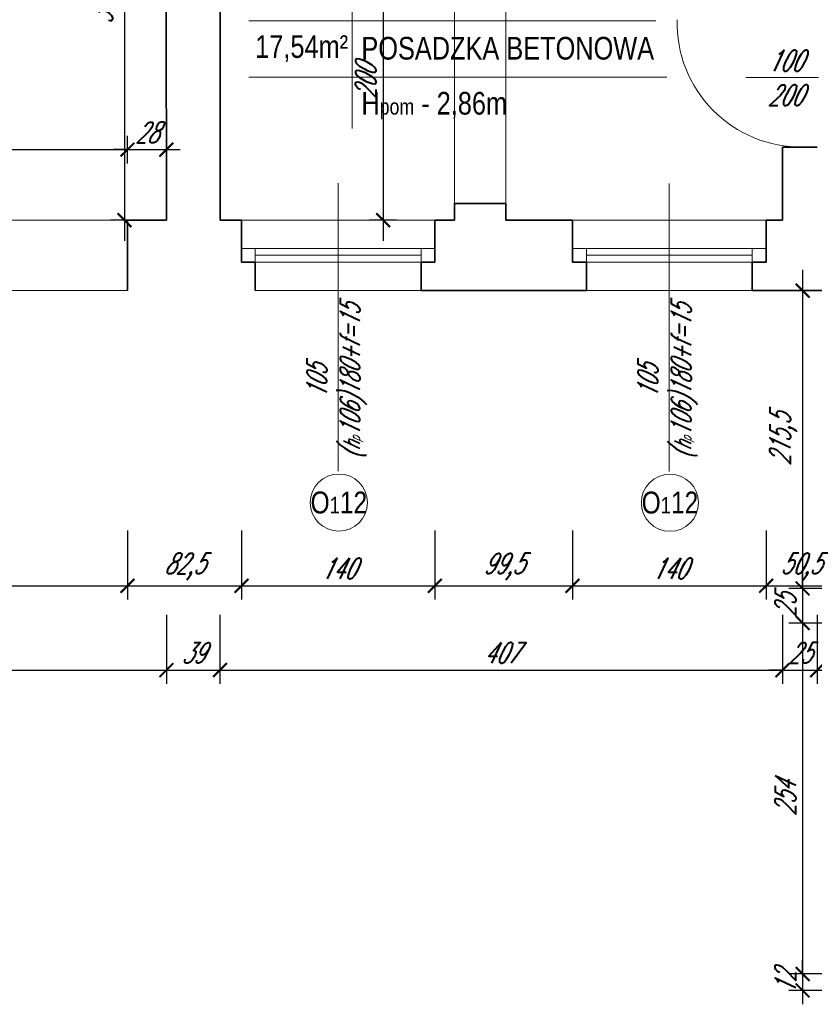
# Model space of a CAD drawing. Header units: millimetres. Extents: x 402 to 79005, y -7782 to 89952.
# Tile 250 of 256: x 25935 to 26510, y 38004 to 38717. Entities that reach past the tile are written whole.
import ezdxf

# ---------------------------------------------------------------- set-up
doc = ezdxf.new("R2010")
doc.units = ezdxf.units.MM
doc.header["$LTSCALE"] = 10
doc.linetypes.add('DASHED', pattern=[19.05, 12.7, -6.35])
doc.layers.get('0').update_dxf_attribs({"lineweight": 0})
doc.layers.get('Defpoints').update_dxf_attribs({"color": 253})
for name, color, linetype, lineweight in [('01 parter - ściany', 253, 'Continuous', 35), ('03-01_okna', 253, 'Continuous', 15), ('03_drzwi', 253, 'Continuous', 15), ('04-1_widok', 253, 'Continuous', 5), ('04-2_nad', 253, 'DASHED', 5), ('05-01_wymiary', 253, 'Continuous', 5), ('05-03_opis', 253, 'Continuous', 5)]:
    doc.layers.add(name, color=color, linetype=linetype, lineweight=lineweight)
doc.styles.add('ariel', font='ARIAL.TTF', dxfattribs={"width": 0.8})
doc.styles.add('ariel_wym', font='simplex.shx', dxfattribs={"width": 0.65, "oblique": 25})
doc.dimstyles.new('ariel 50', dxfattribs={"dimtxt": 15, "dimasz": 10, "dimexe": 10, "dimexo": 0, "dimgap": 5, "dimtad": 1, "dimdec": 1, "dimrnd": 0.5, "dimtxsty": 'ariel_wym', "dimblk": 'ARCHTICK', "dimcen": 2.5, "dimdle": 15, "dimazin": 0, "dimtfac": 1, "dimtdec": 1, "dimtix": 1, "dimtmove": 0, "dimatfit": 3, "dimldrblk": 'DOT', "dimfxl": 0, "dimarcsym": 0})
doc.dimstyles.new('ariel 50 wnętrze', dxfattribs={"dimtxt": 15, "dimasz": 10, "dimexe": 10, "dimexo": 0, "dimgap": 5, "dimtad": 1, "dimdec": 1, "dimrnd": 0.5, "dimtxsty": 'ariel_wym', "dimblk": 'ARCHTICK', "dimcen": 2.5, "dimdle": 15, "dimazin": 0, "dimtfac": 1, "dimtdec": 1, "dimtix": 1, "dimtmove": 0, "dimatfit": 3, "dimldrblk": 'DOT', "dimfxl": 0, "dimarcsym": 0})

# ---------------------------------------------------------------- blocks, each defined once
blk = doc.blocks.new('_ArchTick')
at = {"color": 0, "linetype": 'ByBlock', "const_width": 0.15}
blk.add_lwpolyline([(-0.5, -0.5), (0.5, 0.5)], dxfattribs=at)
blk = doc.blocks.new('*D156')
at = {"layer": '05-01_wymiary', "color": 0, "lineweight": -2}
for p, q in [((26501.37, 38535.73), (26501.37, 38290.21)), ((26541.37, 38520.73), (26491.37, 38520.73)), ((26541.37, 38305.21), (26491.37, 38305.21))]:
    blk.add_line(p, q, dxfattribs=at)
at = {"layer": 'Defpoints', "color": 0}
for p in [(26786.83, 38520.73), (26501.37, 38305.21), (26850.83, 38305.21)]:
    blk.add_point(p, dxfattribs=at)
at = {"layer": '05-01_wymiary', "color": 0, "lineweight": -2, "xscale": 10, "yscale": 10, "zscale": 10}
for p, rotation in [((26501.37, 38520.73), 90), ((26501.37, 38305.21), 270)]:
    blk.add_blockref('_ArchTick', p, dxfattribs=dict(at, rotation=rotation))
at = {"layer": '05-01_wymiary', "color": 0, "insert": (26487.44, 38412.97), "char_height": 15, "attachment_point": 5, "rotation": 90, "style": 'ariel_wym'}
blk.add_mtext('215,5', dxfattribs=at)
blk = doc.blocks.new('_Dot')
at = {"color": 0, "linetype": 'ByBlock', "lineweight": -2}
blk.add_line((-0.5, 0), (-1, 0), dxfattribs=at)
at = {"color": 0, "linetype": 'ByBlock', "const_width": 0.5}
blk.add_lwpolyline([(-0.25, 0, 1), (0.25, 0, 1)], format="xyb", close=True, dxfattribs=at)
blk = doc.blocks.new('*D157')
at = {"layer": '05-01_wymiary', "color": 0, "lineweight": -2}
for p, q in [((26501.37, 38305.21), (26501.37, 38315.21)), ((26541.37, 38305.21), (26491.37, 38305.21)), ((26501.37, 38305.21), (26501.37, 38280.21)), ((26541.37, 38280.21), (26491.37, 38280.21)), ((26501.37, 38280.21), (26501.37, 38270.21))]:
    blk.add_line(p, q, dxfattribs=at)
at = {"layer": 'Defpoints', "color": 0}
for p in [(26850.83, 38305.21), (26501.37, 38280.21), (26850.83, 38280.21)]:
    blk.add_point(p, dxfattribs=at)
at = {"layer": '05-01_wymiary', "color": 0, "lineweight": -2, "xscale": 10, "yscale": 10, "zscale": 10}
for p, rotation in [((26501.37, 38305.21), 270), ((26501.37, 38280.21), 90)]:
    blk.add_blockref('_ArchTick', p, dxfattribs=dict(at, rotation=rotation))
at = {"layer": '05-01_wymiary', "color": 0, "insert": (26488.87, 38292.71), "char_height": 15, "attachment_point": 5, "rotation": 90, "style": 'ariel_wym'}
blk.add_mtext('25', dxfattribs=at)
blk = doc.blocks.new('*D158')
at = {"layer": '05-01_wymiary', "color": 0, "lineweight": -2}
for p, q in [((26501.37, 38295.21), (26501.37, 38011.3)), ((26541.37, 38280.21), (26491.37, 38280.21)), ((26541.37, 38026.3), (26491.37, 38026.3))]:
    blk.add_line(p, q, dxfattribs=at)
at = {"layer": 'Defpoints', "color": 0}
for p in [(26850.83, 38280.21), (26501.37, 38026.3), (26850.83, 38026.3)]:
    blk.add_point(p, dxfattribs=at)
at = {"layer": '05-01_wymiary', "color": 0, "lineweight": -2, "xscale": 10, "yscale": 10, "zscale": 10}
for p, rotation in [((26501.37, 38280.21), 90), ((26501.37, 38026.3), 270)]:
    blk.add_blockref('_ArchTick', p, dxfattribs=dict(at, rotation=rotation))
at = {"layer": '05-01_wymiary', "color": 0, "insert": (26488.87, 38153.25), "char_height": 15, "attachment_point": 5, "rotation": 90, "style": 'ariel_wym'}
blk.add_mtext('254', dxfattribs=at)
blk = doc.blocks.new('*D159')
at = {"layer": '05-01_wymiary', "color": 0, "lineweight": -2}
for p, q in [((26501.37, 38026.3), (26501.37, 38036.3)), ((26541.37, 38026.3), (26491.37, 38026.3)), ((26501.37, 38026.3), (26501.37, 38014.3)), ((26541.37, 38014.3), (26491.37, 38014.3)), ((26501.37, 38014.3), (26501.37, 38004.3))]:
    blk.add_line(p, q, dxfattribs=at)
at = {"layer": 'Defpoints', "color": 0}
for p in [(26850.83, 38026.3), (26501.37, 38014.3), (26850.83, 38014.3)]:
    blk.add_point(p, dxfattribs=at)
at = {"layer": '05-01_wymiary', "color": 0, "lineweight": -2, "xscale": 10, "yscale": 10, "zscale": 10}
for p, rotation in [((26501.37, 38026.3), 270), ((26501.37, 38014.3), 90)]:
    blk.add_blockref('_ArchTick', p, dxfattribs=dict(at, rotation=rotation))
at = {"layer": '05-01_wymiary', "color": 0, "insert": (26488.87, 38020.3), "char_height": 15, "attachment_point": 5, "rotation": 90, "style": 'ariel_wym'}
blk.add_mtext('12', dxfattribs=at)
blk = doc.blocks.new('*D669')
at = {"layer": '05-01_wymiary', "color": 0, "lineweight": -2}
for p, q in [((25777.51, 38347.12), (25777.51, 38297.12)), ((26012.9, 38347.12), (26012.9, 38297.12)), ((25762.51, 38307.12), (26027.9, 38307.12))]:
    blk.add_line(p, q, dxfattribs=at)
at = {"layer": 'Defpoints', "color": 0}
for p in [(25777.51, 38520.73), (26012.9, 38520.73), (26012.9, 38307.12)]:
    blk.add_point(p, dxfattribs=at)
at = {"layer": '05-01_wymiary', "color": 0, "lineweight": -2, "xscale": 10, "yscale": 10, "zscale": 10, "rotation": 180}
blk.add_blockref('_ArchTick', (25777.51, 38307.12), dxfattribs=at)
at = {"layer": '05-01_wymiary', "color": 0, "lineweight": -2, "xscale": 10, "yscale": 10, "zscale": 10}
blk.add_blockref('_ArchTick', (26012.9, 38307.12), dxfattribs=at)
at = {"layer": '05-01_wymiary', "color": 0, "insert": (25895.21, 38321.05), "char_height": 15, "attachment_point": 5, "style": 'ariel_wym'}
blk.add_mtext('235,5', dxfattribs=at)
blk = doc.blocks.new('*D670')
at = {"layer": '05-01_wymiary', "color": 0, "lineweight": -2}
for p, q in [((26012.9, 38347.12), (26012.9, 38297.12)), ((26095.34, 38347.12), (26095.34, 38297.12)), ((25997.9, 38307.12), (26110.34, 38307.12))]:
    blk.add_line(p, q, dxfattribs=at)
at = {"layer": 'Defpoints', "color": 0}
for p in [(26095.34, 38571.8), (26012.9, 38520.73), (26095.34, 38307.12)]:
    blk.add_point(p, dxfattribs=at)
at = {"layer": '05-01_wymiary', "color": 0, "lineweight": -2, "xscale": 10, "yscale": 10, "zscale": 10, "rotation": 180}
blk.add_blockref('_ArchTick', (26012.9, 38307.12), dxfattribs=at)
at = {"layer": '05-01_wymiary', "color": 0, "lineweight": -2, "xscale": 10, "yscale": 10, "zscale": 10}
blk.add_blockref('_ArchTick', (26095.34, 38307.12), dxfattribs=at)
at = {"layer": '05-01_wymiary', "color": 0, "insert": (26054.12, 38321.05), "char_height": 15, "attachment_point": 5, "style": 'ariel_wym'}
blk.add_mtext('82,5', dxfattribs=at)
blk = doc.blocks.new('*D671')
at = {"layer": '05-01_wymiary', "color": 0, "lineweight": -2}
for p, q in [((26095.34, 38347.12), (26095.34, 38297.12)), ((26235.34, 38347.12), (26235.34, 38297.12)), ((26080.34, 38307.12), (26250.34, 38307.12))]:
    blk.add_line(p, q, dxfattribs=at)
at = {"layer": 'Defpoints', "color": 0}
for p in [(26095.34, 38571.8), (26235.34, 38571.8), (26235.34, 38307.12)]:
    blk.add_point(p, dxfattribs=at)
at = {"layer": '05-01_wymiary', "color": 0, "lineweight": -2, "xscale": 10, "yscale": 10, "zscale": 10, "rotation": 180}
blk.add_blockref('_ArchTick', (26095.34, 38307.12), dxfattribs=at)
at = {"layer": '05-01_wymiary', "color": 0, "lineweight": -2, "xscale": 10, "yscale": 10, "zscale": 10}
blk.add_blockref('_ArchTick', (26235.34, 38307.12), dxfattribs=at)
at = {"layer": '05-01_wymiary', "color": 0, "insert": (26165.34, 38319.62), "char_height": 15, "attachment_point": 5, "style": 'ariel_wym'}
blk.add_mtext('140', dxfattribs=at)
blk = doc.blocks.new('*D672')
at = {"layer": '05-01_wymiary', "color": 0, "lineweight": -2}
for p, q in [((26235.34, 38347.12), (26235.34, 38297.12)), ((26334.87, 38347.12), (26334.87, 38297.12)), ((26220.34, 38307.12), (26349.87, 38307.12))]:
    blk.add_line(p, q, dxfattribs=at)
at = {"layer": 'Defpoints', "color": 0}
for p in [(26235.34, 38571.8), (26334.87, 38571.82), (26334.87, 38307.12)]:
    blk.add_point(p, dxfattribs=at)
at = {"layer": '05-01_wymiary', "color": 0, "lineweight": -2, "xscale": 10, "yscale": 10, "zscale": 10, "rotation": 180}
blk.add_blockref('_ArchTick', (26235.34, 38307.12), dxfattribs=at)
at = {"layer": '05-01_wymiary', "color": 0, "lineweight": -2, "xscale": 10, "yscale": 10, "zscale": 10}
blk.add_blockref('_ArchTick', (26334.87, 38307.12), dxfattribs=at)
at = {"layer": '05-01_wymiary', "color": 0, "insert": (26285.1, 38321.05), "char_height": 15, "attachment_point": 5, "style": 'ariel_wym'}
blk.add_mtext('99,5', dxfattribs=at)
blk = doc.blocks.new('*D673')
at = {"layer": '05-01_wymiary', "color": 0, "lineweight": -2}
for p, q in [((26334.87, 38347.12), (26334.87, 38297.12)), ((26474.87, 38347.12), (26474.87, 38297.12)), ((26319.87, 38307.12), (26489.87, 38307.12))]:
    blk.add_line(p, q, dxfattribs=at)
at = {"layer": 'Defpoints', "color": 0}
for p in [(26334.87, 38571.82), (26474.87, 38571.73), (26474.87, 38307.12)]:
    blk.add_point(p, dxfattribs=at)
at = {"layer": '05-01_wymiary', "color": 0, "lineweight": -2, "xscale": 10, "yscale": 10, "zscale": 10, "rotation": 180}
blk.add_blockref('_ArchTick', (26334.87, 38307.12), dxfattribs=at)
at = {"layer": '05-01_wymiary', "color": 0, "lineweight": -2, "xscale": 10, "yscale": 10, "zscale": 10}
blk.add_blockref('_ArchTick', (26474.87, 38307.12), dxfattribs=at)
at = {"layer": '05-01_wymiary', "color": 0, "insert": (26404.87, 38319.62), "char_height": 15, "attachment_point": 5, "style": 'ariel_wym'}
blk.add_mtext('140', dxfattribs=at)
blk = doc.blocks.new('*D674')
at = {"layer": '05-01_wymiary', "color": 0, "lineweight": -2}
for p, q in [((26474.87, 38347.12), (26474.87, 38297.12)), ((26525.29, 38347.12), (26525.29, 38297.12)), ((26459.87, 38307.12), (26540.29, 38307.12))]:
    blk.add_line(p, q, dxfattribs=at)
at = {"layer": 'Defpoints', "color": 0}
for p in [(26474.87, 38571.73), (26525.29, 38571.82), (26525.29, 38307.12)]:
    blk.add_point(p, dxfattribs=at)
at = {"layer": '05-01_wymiary', "color": 0, "lineweight": -2, "xscale": 10, "yscale": 10, "zscale": 10, "rotation": 180}
blk.add_blockref('_ArchTick', (26474.87, 38307.12), dxfattribs=at)
at = {"layer": '05-01_wymiary', "color": 0, "lineweight": -2, "xscale": 10, "yscale": 10, "zscale": 10}
blk.add_blockref('_ArchTick', (26525.29, 38307.12), dxfattribs=at)
at = {"layer": '05-01_wymiary', "color": 0, "insert": (26500.08, 38321.05), "char_height": 15, "attachment_point": 5, "style": 'ariel_wym'}
blk.add_mtext('50,5', dxfattribs=at)
blk = doc.blocks.new('*D677')
at = {"layer": '05-01_wymiary', "color": 0, "lineweight": -2}
for p, q in [((25741.83, 38286.15), (25741.83, 38236.15)), ((26041.04, 38286.15), (26041.04, 38236.15)), ((25726.83, 38246.15), (26056.04, 38246.15))]:
    blk.add_line(p, q, dxfattribs=at)
at = {"layer": 'Defpoints', "color": 0}
for p in [(26041.04, 38571.73), (25741.83, 38520.73), (26041.04, 38246.15)]:
    blk.add_point(p, dxfattribs=at)
at = {"layer": '05-01_wymiary', "color": 0, "lineweight": -2, "xscale": 10, "yscale": 10, "zscale": 10, "rotation": 180}
blk.add_blockref('_ArchTick', (25741.83, 38246.15), dxfattribs=at)
at = {"layer": '05-01_wymiary', "color": 0, "lineweight": -2, "xscale": 10, "yscale": 10, "zscale": 10}
blk.add_blockref('_ArchTick', (26041.04, 38246.15), dxfattribs=at)
at = {"layer": '05-01_wymiary', "color": 0, "insert": (25891.44, 38258.65), "char_height": 15, "attachment_point": 5, "style": 'ariel_wym'}
blk.add_mtext('299', dxfattribs=at)
blk = doc.blocks.new('*D678')
at = {"layer": '05-01_wymiary', "color": 0, "lineweight": -2}
for p, q in [((26041.04, 38286.15), (26041.04, 38236.15)), ((26079.83, 38286.15), (26079.83, 38236.15)), ((26026.04, 38246.15), (26094.83, 38246.15))]:
    blk.add_line(p, q, dxfattribs=at)
at = {"layer": 'Defpoints', "color": 0}
for p in [(26041.04, 38571.73), (26079.83, 38571.73), (26079.83, 38246.15)]:
    blk.add_point(p, dxfattribs=at)
at = {"layer": '05-01_wymiary', "color": 0, "lineweight": -2, "xscale": 10, "yscale": 10, "zscale": 10, "rotation": 180}
blk.add_blockref('_ArchTick', (26041.04, 38246.15), dxfattribs=at)
at = {"layer": '05-01_wymiary', "color": 0, "lineweight": -2, "xscale": 10, "yscale": 10, "zscale": 10}
blk.add_blockref('_ArchTick', (26079.83, 38246.15), dxfattribs=at)
at = {"layer": '05-01_wymiary', "color": 0, "insert": (26060.44, 38258.65), "char_height": 15, "attachment_point": 5, "style": 'ariel_wym'}
blk.add_mtext('39', dxfattribs=at)
blk = doc.blocks.new('*D679')
at = {"layer": '05-01_wymiary', "color": 0, "lineweight": -2}
for p, q in [((26079.83, 38286.15), (26079.83, 38236.15)), ((26486.83, 38286.15), (26486.83, 38236.15)), ((26064.83, 38246.15), (26501.83, 38246.15))]:
    blk.add_line(p, q, dxfattribs=at)
at = {"layer": 'Defpoints', "color": 0}
for p in [(26079.83, 38571.73), (26486.83, 38571.73), (26486.83, 38246.15)]:
    blk.add_point(p, dxfattribs=at)
at = {"layer": '05-01_wymiary', "color": 0, "lineweight": -2, "xscale": 10, "yscale": 10, "zscale": 10, "rotation": 180}
blk.add_blockref('_ArchTick', (26079.83, 38246.15), dxfattribs=at)
at = {"layer": '05-01_wymiary', "color": 0, "lineweight": -2, "xscale": 10, "yscale": 10, "zscale": 10}
blk.add_blockref('_ArchTick', (26486.83, 38246.15), dxfattribs=at)
at = {"layer": '05-01_wymiary', "color": 0, "insert": (26283.33, 38258.65), "char_height": 15, "attachment_point": 5, "style": 'ariel_wym'}
blk.add_mtext('407', dxfattribs=at)
blk = doc.blocks.new('*D680')
at = {"layer": '05-01_wymiary', "color": 0, "lineweight": -2}
for p, q in [((26486.83, 38286.15), (26486.83, 38236.15)), ((26511.83, 38286.15), (26511.83, 38236.15)), ((26486.83, 38246.15), (26476.83, 38246.15)), ((26486.83, 38246.15), (26511.83, 38246.15)), ((26511.83, 38246.15), (26521.83, 38246.15))]:
    blk.add_line(p, q, dxfattribs=at)
at = {"layer": 'Defpoints', "color": 0}
for p in [(26486.83, 38571.73), (26511.83, 38571.73), (26511.83, 38246.15)]:
    blk.add_point(p, dxfattribs=at)
at = {"layer": '05-01_wymiary', "color": 0, "lineweight": -2, "xscale": 10, "yscale": 10, "zscale": 10}
blk.add_blockref('_ArchTick', (26486.83, 38246.15), dxfattribs=at)
at = {"layer": '05-01_wymiary', "color": 0, "lineweight": -2, "xscale": 10, "yscale": 10, "zscale": 10, "rotation": 180}
blk.add_blockref('_ArchTick', (26511.83, 38246.15), dxfattribs=at)
at = {"layer": '05-01_wymiary', "color": 0, "insert": (26499.33, 38258.65), "char_height": 15, "attachment_point": 5, "style": 'ariel_wym'}
blk.add_mtext('25', dxfattribs=at)
blk = doc.blocks.new('*D681')
at = {"layer": '05-01_wymiary', "color": 0, "lineweight": -2}
for p, q in [((26511.83, 38286.15), (26511.83, 38236.15)), ((26786.83, 38286.15), (26786.83, 38236.15)), ((26496.83, 38246.15), (26801.83, 38246.15))]:
    blk.add_line(p, q, dxfattribs=at)
at = {"layer": 'Defpoints', "color": 0}
for p in [(26511.83, 38571.73), (26786.83, 38520.73), (26786.83, 38246.15)]:
    blk.add_point(p, dxfattribs=at)
at = {"layer": '05-01_wymiary', "color": 0, "lineweight": -2, "xscale": 10, "yscale": 10, "zscale": 10, "rotation": 180}
blk.add_blockref('_ArchTick', (26511.83, 38246.15), dxfattribs=at)
at = {"layer": '05-01_wymiary', "color": 0, "lineweight": -2, "xscale": 10, "yscale": 10, "zscale": 10}
blk.add_blockref('_ArchTick', (26786.83, 38246.15), dxfattribs=at)
at = {"layer": '05-01_wymiary', "color": 0, "insert": (26649.33, 38258.65), "char_height": 15, "attachment_point": 5, "style": 'ariel_wym'}
blk.add_mtext('275', dxfattribs=at)
blk = doc.blocks.new('*D693')
at = {"layer": '05-01_wymiary', "color": 0, "lineweight": -2}
for p, q in [((25777.51, 38612.77), (25777.51, 38632.77)), ((26012.9, 38612.77), (26012.9, 38632.77)), ((25762.51, 38622.77), (26027.9, 38622.77))]:
    blk.add_line(p, q, dxfattribs=at)
at = {"layer": 'Defpoints', "color": 0}
for p in [(26012.9, 38622.77), (25777.51, 38571.73), (26012.9, 38571.73)]:
    blk.add_point(p, dxfattribs=at)
at = {"layer": '05-01_wymiary', "color": 0, "lineweight": -2, "xscale": 10, "yscale": 10, "zscale": 10, "rotation": 180}
blk.add_blockref('_ArchTick', (25777.51, 38622.77), dxfattribs=at)
at = {"layer": '05-01_wymiary', "color": 0, "lineweight": -2, "xscale": 10, "yscale": 10, "zscale": 10}
blk.add_blockref('_ArchTick', (26012.9, 38622.77), dxfattribs=at)
at = {"layer": '05-01_wymiary', "color": 0, "insert": (25895.21, 38636.7), "char_height": 15, "attachment_point": 5, "style": 'ariel_wym'}
blk.add_mtext('235,5', dxfattribs=at)
blk = doc.blocks.new('*D694')
at = {"layer": '05-01_wymiary', "color": 0, "lineweight": -2}
for p, q in [((26012.9, 38612.77), (26012.9, 38632.77)), ((26041.04, 38612.77), (26041.04, 38632.77)), ((26012.9, 38622.77), (26002.9, 38622.77)), ((26012.9, 38622.77), (26041.04, 38622.77)), ((26041.04, 38622.77), (26051.04, 38622.77))]:
    blk.add_line(p, q, dxfattribs=at)
at = {"layer": 'Defpoints', "color": 0}
for p in [(26041.04, 38622.77), (26012.9, 38571.73), (26041.04, 38571.73)]:
    blk.add_point(p, dxfattribs=at)
at = {"layer": '05-01_wymiary', "color": 0, "lineweight": -2, "xscale": 10, "yscale": 10, "zscale": 10}
blk.add_blockref('_ArchTick', (26012.9, 38622.77), dxfattribs=at)
at = {"layer": '05-01_wymiary', "color": 0, "lineweight": -2, "xscale": 10, "yscale": 10, "zscale": 10, "rotation": 180}
blk.add_blockref('_ArchTick', (26041.04, 38622.77), dxfattribs=at)
at = {"layer": '05-01_wymiary', "color": 0, "insert": (26026.97, 38635.27), "char_height": 15, "attachment_point": 5, "style": 'ariel_wym'}
blk.add_mtext('28', dxfattribs=at)
blk = doc.blocks.new('*D874')
at = {"layer": '05-01_wymiary', "color": 0, "lineweight": -2}
for p, q in [((26010.71, 38908.21), (26010.71, 38556.73)), ((26020.71, 38893.21), (26000.71, 38893.21)), ((26020.71, 38571.73), (26000.71, 38571.73))]:
    blk.add_line(p, q, dxfattribs=at)
at = {"layer": 'Defpoints', "color": 0}
for p in [(26040.88, 38893.21), (26010.71, 38571.73), (26041.04, 38571.73)]:
    blk.add_point(p, dxfattribs=at)
at = {"layer": '05-01_wymiary', "color": 0, "lineweight": -2, "xscale": 10, "yscale": 10, "zscale": 10}
for p, rotation in [((26010.71, 38893.21), 90), ((26010.71, 38571.73), 270)]:
    blk.add_blockref('_ArchTick', p, dxfattribs=dict(at, rotation=rotation))
at = {"layer": '05-01_wymiary', "color": 0, "insert": (25996.78, 38732.47), "char_height": 15, "attachment_point": 5, "rotation": 90, "style": 'ariel_wym'}
blk.add_mtext('321,5', dxfattribs=at)
blk = doc.blocks.new('*D877')
at = {"layer": '05-01_wymiary', "color": 0, "lineweight": -2}
for p, q in [((26197.83, 38786.73), (26197.83, 38556.73)), ((26207.83, 38771.73), (26187.83, 38771.73)), ((26207.83, 38571.73), (26187.83, 38571.73))]:
    blk.add_line(p, q, dxfattribs=at)
at = {"layer": 'Defpoints', "color": 0}
for p in [(26249.51, 38771.73), (26197.83, 38571.73), (26249.51, 38571.73)]:
    blk.add_point(p, dxfattribs=at)
at = {"layer": '05-01_wymiary', "color": 0, "lineweight": -2, "xscale": 10, "yscale": 10, "zscale": 10}
for p, rotation in [((26197.83, 38771.73), 90), ((26197.83, 38571.73), 270)]:
    blk.add_blockref('_ArchTick', p, dxfattribs=dict(at, rotation=rotation))
at = {"layer": '05-01_wymiary', "color": 0, "insert": (26185.33, 38671.73), "char_height": 15, "attachment_point": 5, "rotation": 90, "style": 'ariel_wym'}
blk.add_mtext('200', dxfattribs=at)

msp = doc.modelspace()

# ---------------------------------------------------------------- linework, layer by layer
at = {"layer": '01 parter - ściany'}
for p, q in [((26040.881, 38893.211), (26041.037, 38571.732)), ((26079.835, 38795.736), (26079.835, 38571.732)), ((26486.835, 38624.585), (26486.835, 38571.732)), ((26486.835, 38624.585), (26511.835, 38624.585)), ((26249.505, 38583.743), (26286.505, 38583.743)), ((26249.505, 38571.731), (26249.505, 38583.743)), ((26286.505, 38571.732), (26286.505, 38583.743)), ((26012.903, 38571.732), (26041.037, 38571.731)), ((26012.903, 38520.732), (26012.903, 38571.732)), ((26079.835, 38571.732), (26095.338, 38571.732)), ((26095.338, 38541.302), (26095.338, 38571.802)), ((26235.338, 38541.302), (26235.338, 38571.802)), ((26235.338, 38571.732), (26249.505, 38571.732)), ((26286.505, 38571.732), (26334.868, 38571.732)), ((26334.868, 38541.323), (26334.868, 38571.823)), ((26474.868, 38541.323), (26474.868, 38571.823)), ((26474.868, 38571.732), (26486.835, 38571.732)), ((26105.338, 38541.302), (26095.338, 38541.302)), ((26105.338, 38520.802), (26105.338, 38541.302)), ((26225.338, 38520.802), (26225.338, 38541.302)), ((26235.338, 38541.302), (26225.338, 38541.302)), ((26344.868, 38541.323), (26334.868, 38541.323)), ((26344.868, 38520.802), (26344.868, 38541.323)), ((26464.868, 38520.732), (26464.868, 38541.323)), ((26474.868, 38541.323), (26464.868, 38541.323)), ((26225.338, 38520.802), (26344.868, 38520.802)), ((26464.868, 38520.732), (26535.294, 38520.732))]:
    msp.add_line(p, q, dxfattribs=at)
at = {"layer": '03-01_okna', "linetype": 'Continuous', "lineweight": 0}
for p, q in [((26095.338, 38551.302), (26235.338, 38551.302)), ((26095.338, 38551.302), (26105.338, 38551.302)), ((26105.338, 38551.302), (26105.338, 38541.302)), ((26235.338, 38551.302), (26225.338, 38551.302)), ((26225.338, 38551.302), (26225.338, 38541.302)), ((26334.868, 38551.323), (26474.868, 38551.323)), ((26334.868, 38551.323), (26344.868, 38551.323)), ((26344.868, 38551.323), (26344.868, 38541.323)), ((26474.868, 38551.323), (26464.868, 38551.323)), ((26464.868, 38551.323), (26464.868, 38541.323)), ((26105.338, 38546.302), (26225.338, 38546.302)), ((26105.338, 38541.302), (26225.338, 38541.302)), ((26344.868, 38546.323), (26464.868, 38546.323)), ((26344.868, 38541.323), (26464.868, 38541.323)), ((26105.338, 38520.802), (26225.338, 38520.802)), ((26344.868, 38520.732), (26464.868, 38520.732))]:
    msp.add_line(p, q, dxfattribs=at)
at = {"layer": '03_drzwi'}
msp.add_line((26460.3, 38675.032), (26512.929, 38675.032), dxfattribs=at)
msp.add_arc((26500.398, 38714.432), 89.853, 178.482305, 270.66802, dxfattribs=at)
at = {"layer": '04-1_widok'}
for p, q in [((26095.338, 38571.732), (26235.338, 38571.732)), ((26334.868, 38571.732), (26474.868, 38571.732))]:
    msp.add_line(p, q, dxfattribs=at)
at = {"layer": '04-2_nad', "ltscale": 2}
for p, q in [((26249.505, 38771.729), (26249.505, 38583.743)), ((26286.505, 38771.729), (26286.505, 38583.743)), ((25777.513, 38571.732), (26012.903, 38571.732)), ((26012.903, 38520.732), (25777.513, 38520.732))]:
    msp.add_line(p, q, dxfattribs=at)
at = {"layer": '05-03_opis'}
for p, q in [((26175.509, 38773.647), (26175.509, 38638.011)), ((26100.798, 38716.08), (26395.174, 38716.08)), ((26100.798, 38675.23), (26402.989, 38675.23))]:
    msp.add_line(p, q, dxfattribs=at)
at = {"layer": '05-03_opis', "lineweight": 0}
for p, q in [((26165.338, 38598.439), (26165.338, 38390.039)), ((26404.868, 38598.369), (26404.868, 38389.968))]:
    msp.add_line(p, q, dxfattribs=at)
for centre in [(26165.838, 38367.35), (26405.368, 38367.279)]:
    msp.add_circle(centre, 20.689, dxfattribs=at)

# ---------------------------------------------------------------- texts
at = {"layer": '03_drzwi', "insert": (26476.229, 38654.664), "char_height": 15, "width": 160.59049, "attachment_point": 7, "rotation": 0.008499, "style": 'ariel_wym'}
msp.add_mtext('100\\P200', dxfattribs=at)
at = {"layer": '05-03_opis', "char_height": 16.39638, "style": 'ariel'}
for s, insert, width, attachment_point in [(' POSADZKA BETONOWA', (26177.037, 38696.04), 225.9523, 4), ('{\\fArial|b0|i0|c238|p34;17,54m²}', (26138.917, 38695.848), 76.2388, 5), ('{\\fArial|b0|i0|c238|p34; H\\H0.7x;pom\\H1.429x; - 2,86m}', (26177.037, 38654.612), 225.9523, 4)]:
    msp.add_mtext(s, dxfattribs=dict(at, insert=insert, width=width, attachment_point=attachment_point))
at = {"layer": '05-03_opis', "lineweight": 0, "char_height": 14.4, "width": 62.66128, "attachment_point": 5, "rotation": 90, "style": 'ariel_wym'}
for insert in [(26164.258, 38455.191), (26403.789, 38455.121)]:
    msp.add_mtext('105\\P({\\H0.8333x;h\\H0.6x;p}106)180+f=15', dxfattribs=dict(at, insert=insert))
at = {"layer": '05-03_opis', "lineweight": 0, "char_height": 15.84, "width": 75.19353, "attachment_point": 5, "style": 'ariel'}
for insert in [(26165.838, 38367.35), (26405.368, 38367.279)]:
    msp.add_mtext('O{\\H0.7576x;1}12', dxfattribs=dict(at, insert=insert))

# ---------------------------------------------------------------- dimensions: what is measured, and where the dimension line sits
at = {"layer": '05-01_wymiary'}
for base, p1, p2, dimstyle, picture, middle in [((26010.71, 38571.731), (26040.881, 38893.211), (26041.037, 38571.731), 'ariel 50 wnętrze', '*D874', (25996.782, 38732.471)), ((26197.826, 38571.732), (26249.505, 38771.729), (26249.505, 38571.732), 'ariel 50 wnętrze', '*D877', (26185.326, 38671.73)), ((26501.365, 38280.21), (26850.835, 38305.21), (26850.835, 38280.21), 'ariel 50', '*D157', (26488.865, 38292.71)), ((26501.365, 38026.297), (26850.835, 38280.21), (26850.835, 38026.297), 'ariel 50', '*D158', (26488.865, 38153.253)), ((26501.365, 38014.297), (26850.835, 38026.297), (26850.835, 38014.297), 'ariel 50', '*D159', (26488.865, 38020.297))]:
    dim = msp.add_linear_dim(base=base, p1=p1, p2=p2, angle=90, dimstyle=dimstyle, override={"dimtmove": 1}, dxfattribs=at)
    dim.commit()
    dim.dimension.update_dxf_attribs({"geometry": picture, "text_midpoint": middle})
for base, p1, p2, dimstyle, picture, middle in [((26012.903, 38622.774), (25777.513, 38571.732), (26012.903, 38571.732), 'ariel 50 wnętrze', '*D693', (25895.208, 38636.702)), ((26041.037, 38622.774), (26012.903, 38571.732), (26041.037, 38571.732), 'ariel 50 wnętrze', '*D694', (26026.97, 38635.274)), ((26095.338, 38307.123), (26012.903, 38520.732), (26095.338, 38571.802), 'ariel 50', '*D670', (26054.12, 38321.051)), ((26079.835, 38246.148), (26041.037, 38571.732), (26079.835, 38571.732), 'ariel 50', '*D678', (26060.436, 38258.648)), ((26486.835, 38246.148), (26079.835, 38571.732), (26486.835, 38571.732), 'ariel 50', '*D679', (26283.335, 38258.648)), ((26235.338, 38307.123), (26095.338, 38571.802), (26235.338, 38571.802), 'ariel 50', '*D671', (26165.338, 38319.623)), ((26334.868, 38307.123), (26235.338, 38571.802), (26334.868, 38571.823), 'ariel 50', '*D672', (26285.103, 38321.051)), ((26474.868, 38307.123), (26334.868, 38571.823), (26474.868, 38571.732), 'ariel 50', '*D673', (26404.868, 38319.623)), ((26525.294, 38307.123), (26474.868, 38571.732), (26525.294, 38571.823), 'ariel 50', '*D674', (26500.081, 38321.051)), ((26511.835, 38246.148), (26486.835, 38571.732), (26511.835, 38571.732), 'ariel 50', '*D680', (26499.335, 38258.648)), ((26786.835, 38246.148), (26511.835, 38571.732), (26786.835, 38520.732), 'ariel 50', '*D681', (26649.335, 38258.648)), ((26012.903, 38307.123), (25777.513, 38520.732), (26012.903, 38520.732), 'ariel 50', '*D669', (25895.208, 38321.051))]:
    dim = msp.add_linear_dim(base=base, p1=p1, p2=p2, dimstyle=dimstyle, override={"dimtmove": 1}, dxfattribs=at)
    dim.commit()
    dim.dimension.update_dxf_attribs({"geometry": picture, "text_midpoint": middle})
dim = msp.add_linear_dim(base=(26041.037, 38246.148), p1=(25741.835, 38520.732), p2=(26041.037, 38571.732), dimstyle='ariel 50', dxfattribs=at)
dim.commit()
dim.dimension.update_dxf_attribs({"geometry": '*D677', "text_midpoint": (25891.436, 38258.648)})
dim = msp.add_linear_dim(base=(26501.365, 38305.21), p1=(26786.835, 38520.732), p2=(26850.835, 38305.21), angle=90, dimstyle='ariel 50', dxfattribs=at)
dim.commit()
dim.dimension.update_dxf_attribs({"geometry": '*D156', "text_midpoint": (26487.437, 38412.971)})

doc.saveas('drawing.dxf')
